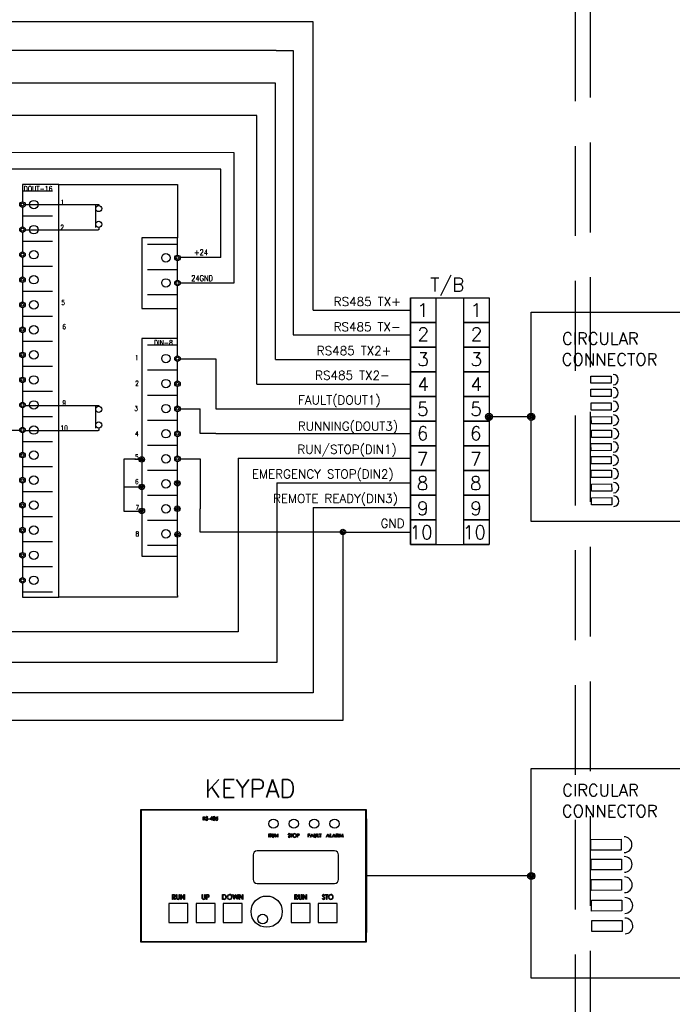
# Model space of a CAD drawing. Extents: x -3704 to -2863, y -418 to 164.
# Tile 3 of 7: x -3601 to -3455, y -201 to 18. Entities that reach past the tile are written whole.
import ezdxf
from ezdxf.enums import TextEntityAlignment as Align

# ---------------------------------------------------------------- set-up
doc = ezdxf.new("R2010")
doc.units = 0
doc.header["$MEASUREMENT"] = 0
doc.linetypes.add('HIDDEN', pattern=[0.375, 0.25, -0.125])
doc.layers.add('COMMENTS', color=3, linetype='Continuous')
doc.layers.add('외형선', color=7, linetype='Continuous')
doc.styles.add('ACANSTS', font='romans.shx', dxfattribs={"bigfont": 'whgtxt.shx'})
doc.styles.add('Single', font='romans.shx', dxfattribs={"width": 0.8, "bigfont": 'whgtxt.shx'})

msp = doc.modelspace()

# ---------------------------------------------------------------- linework, layer by layer
at = {"linetype": 'Continuous'}
for p, q in [((-3535.47, 17.45), (-3630.42, 17.45)), ((-3535.47, 4.45), (-3535.47, 17.45)), ((-3543.68, 11.04), (-3630.42, 11.04)), ((-3543.68, 11.04), (-3539.91, 11.04)), ((-3539.91, 11.04), (-3539.91, -52.26)), ((-3535.47, -46.76), (-3535.47, 4.45)), ((-3543.83, 3.81), (-3630.62, 3.81)), ((-3543.83, -57.75), (-3543.83, 3.81)), ((-3548.03, -3.46), (-3630.48, -3.46)), ((-3548.03, -63.25), (-3548.03, -3.46)), ((-3553.06, -11.71), (-3630.24, -11.69)), ((-3553.06, -40.66), (-3553.06, -11.71)), ((-3556.04, -15.39), (-3620.87, -15.39)), ((-3556.04, -35.08), (-3556.04, -15.39)), ((-3556.04, -40.66), (-3553.06, -40.66)), ((-3513.78, -44.02), (-3496.23, -44.02)), ((-3513.78, -44.02), (-3513.78, -98.96)), ((-3496.21, -44.02), (-3496.21, -98.96)), ((-3535.47, -46.76), (-3513.78, -46.76)), ((-3539.91, -52.26), (-3513.78, -52.26)), ((-3565.06, -57.58), (-3557.15, -57.58)), ((-3557.15, -57.58), (-3557.15, -68.74)), ((-3543.83, -57.75), (-3513.78, -57.75)), ((-3548.03, -63.25), (-3513.78, -63.25)), ((-3548.03, -63.25), (-3548.03, -63.25)), ((-3565.06, -68.74), (-3560.59, -68.74)), ((-3560.59, -74.24), (-3560.59, -68.74)), ((-3557.15, -68.74), (-3513.78, -68.74)), ((-3486.83, -70.53), (-3496.21, -70.53)), ((-3557.15, -74.24), (-3560.59, -74.24)), ((-3560.59, -74.24), (-3560.59, -74.24)), ((-3557.15, -74.24), (-3513.78, -74.24)), ((-3575.15, -79.98), (-3577.62, -79.98)), ((-3577.62, -79.98), (-3577.62, -86.15)), ((-3575.15, -79.98), (-3573.64, -79.98)), ((-3565.06, -79.88), (-3560.59, -79.88)), ((-3560.59, -79.88), (-3560.59, -85.39)), ((-3552.17, -79.73), (-3513.78, -79.73)), ((-3552.17, -79.73), (-3552.17, -118.39)), ((-3560.59, -85.39), (-3560.59, -90.99)), ((-3543.55, -85.23), (-3513.78, -85.23)), ((-3543.55, -85.23), (-3543.55, -125.25)), ((-3577.62, -86.15), (-3573.64, -86.15)), ((-3577.62, -86.15), (-3577.62, -91.52)), ((-3577.62, -91.52), (-3573.64, -91.52)), ((-3560.59, -96.21), (-3560.59, -90.99)), ((-3535.47, -90.72), (-3513.78, -90.72)), ((-3535.47, -90.72), (-3535.47, -131.96)), ((-3528.8, -96.21), (-3560.59, -96.21)), ((-3528.8, -96.21), (-3513.78, -96.21)), ((-3528.8, -96.21), (-3528.8, -138.18)), ((-3513.78, -98.96), (-3496.21, -98.96)), ((-3552.17, -118.39), (-3630.04, -118.39)), ((-3543.55, -125.25), (-3630.04, -125.25)), ((-3535.47, -131.96), (-3630.04, -131.96)), ((-3528.8, -138.18), (-3630.06, -138.18)), ((-3523.54, -160.09), (-3523.54, -185.4)), ((-3486.84, -172.78), (-3523.54, -172.74))]:
    msp.add_line(p, q, dxfattribs=at)
at = {"color": 3}
for p, q in [((-3592.14, -18.77), (-3565.68, -18.77)), ((-3565.68, -18.77), (-3565.68, -30.66)), ((-3565.68, -110.29), (-3565.68, -101.53)), ((-3565.68, -110.7), (-3592.14, -110.7))]:
    msp.add_line(p, q, dxfattribs=at)
for p, q in [((-3593.54, -20.3), (-3600.22, -20.3)), ((-3599.61, -23.27), (-3583.23, -23.27)), ((-3583.9, -28.36), (-3583.9, -23.49)), ((-3583.23, -23.27), (-3583.21, -23.47)), ((-3583.2, -23.47), (-3583.2, -23.47)), ((-3593.54, -25.88), (-3600.22, -25.88)), ((-3583.21, -28.34), (-3583.21, -28.85)), ((-3599.61, -28.85), (-3583.33, -28.85)), ((-3583.21, -28.85), (-3583.33, -28.85)), ((-3593.54, -31.45), (-3600.22, -31.45)), ((-3565.69, -32.18), (-3572.38, -32.18)), ((-3556.04, -35.08), (-3564.94, -35.08)), ((-3593.54, -37.03), (-3600.22, -37.03)), ((-3565.69, -37.76), (-3572.38, -37.76)), ((-3564.94, -40.69), (-3556.04, -40.66)), ((-3593.54, -42.61), (-3600.22, -42.61)), ((-3565.69, -43.34), (-3572.38, -43.34)), ((-3593.54, -48.19), (-3600.22, -48.19)), ((-3593.54, -53.77), (-3600.22, -53.77)), ((-3565.69, -54.6), (-3572.38, -54.6)), ((-3593.54, -59.35), (-3600.22, -59.35)), ((-3593.54, -59.35), (-3600.22, -59.35)), ((-3565.69, -60.17), (-3572.38, -60.17)), ((-3593.54, -64.92), (-3600.22, -64.92)), ((-3565.69, -65.75), (-3572.38, -65.75)), ((-3599.61, -67.97), (-3583.23, -67.97)), ((-3583.23, -67.97), (-3583.21, -68.17)), ((-3583.9, -73.05), (-3583.9, -68.19)), ((-3583.2, -68.17), (-3583.2, -68.17)), ((-3593.54, -70.5), (-3600.22, -70.5)), ((-3565.69, -71.33), (-3572.38, -71.33)), ((-3630.16, -73.5), (-3600.84, -73.47)), ((-3599.61, -73.54), (-3583.34, -73.54)), ((-3583.21, -73.54), (-3583.34, -73.54)), ((-3583.21, -73.03), (-3583.21, -73.54)), ((-3593.54, -76.08), (-3600.22, -76.08)), ((-3593.54, -76.08), (-3600.22, -76.08)), ((-3565.69, -76.91), (-3572.38, -76.91)), ((-3593.54, -81.66), (-3600.22, -81.66)), ((-3565.69, -82.49), (-3572.38, -82.49)), ((-3593.54, -87.24), (-3600.22, -87.24)), ((-3565.69, -88.06), (-3572.38, -88.06)), ((-3593.54, -92.81), (-3600.22, -92.81)), ((-3565.69, -93.64), (-3572.38, -93.64)), ((-3565.69, -93.64), (-3572.38, -93.64)), ((-3593.54, -98.39), (-3600.22, -98.39)), ((-3593.54, -98.39), (-3600.22, -98.39)), ((-3565.69, -99.22), (-3572.38, -99.22)), ((-3593.54, -103.97), (-3600.22, -103.97)), ((-3593.54, -109.55), (-3600.22, -109.55)), ((-3565.68, -110.29), (-3565.68, -110.7))]:
    msp.add_line(p, q)
at = {"linetype": 'HIDDEN', "ltscale": 80}
for points in [[(-3604.41, 109.75), (-3477.08, 109.75), (-3477.08, -239.45), (-3604.41, -239.45)], [(-3473.61, 109.75), (-2935.98, 109.75), (-2935.98, -239.45), (-3473.61, -239.45)]]:
    msp.add_lwpolyline(points, close=True, dxfattribs=at)
at = {"color": 3}
for points in [[(-3600.22, -107.56), (-3600.22, -110.7), (-3592.14, -110.7), (-3592.14, -18.77), (-3600.22, -18.77), (-3600.22, -22.65)], [(-3600.22, -23.88), (-3600.22, -28.23)], [(-3600.22, -29.46), (-3600.22, -33.81)], [(-3565.69, -34.53), (-3565.69, -30.66), (-3573.64, -30.66), (-3573.64, -46.37), (-3565.69, -46.37), (-3565.69, -41.34)], [(-3600.22, -35.04), (-3600.22, -39.39)], [(-3565.69, -40.11), (-3565.69, -35.76)], [(-3600.22, -40.62), (-3600.22, -44.96)], [(-3565.69, -56.96), (-3565.69, -41.34)], [(-3600.22, -46.2), (-3600.22, -50.54)], [(-3600.22, -51.77), (-3600.22, -56.12)], [(-3565.69, -56.96), (-3565.69, -53.07), (-3573.64, -53.07), (-3573.64, -101.53), (-3565.69, -101.53), (-3565.69, -80.49)], [(-3600.22, -57.35), (-3600.22, -61.7)], [(-3565.69, -62.54), (-3565.69, -58.19)], [(-3600.22, -62.93), (-3600.22, -67.28)], [(-3565.69, -68.12), (-3565.69, -63.77)], [(-3600.22, -68.51), (-3600.22, -72.86)], [(-3565.69, -73.7), (-3565.69, -69.35)], [(-3600.22, -74.09), (-3600.22, -78.43)], [(-3565.69, -79.26), (-3565.69, -74.93)], [(-3600.22, -79.67), (-3600.22, -84.01)], [(-3600.22, -85.24), (-3600.22, -89.59)], [(-3600.22, -90.82), (-3600.22, -95.17)], [(-3600.22, -96.4), (-3600.22, -100.75)], [(-3600.22, -101.98), (-3600.22, -106.32)]]:
    msp.add_lwpolyline(points, dxfattribs=at)
for points in [[(-3600.22, -23.88), (-3600.22, -28.23)], [(-3600.22, -29.46), (-3600.22, -33.81)], [(-3600.22, -35.04), (-3600.22, -39.39)], [(-3565.69, -40.11), (-3565.69, -35.76)], [(-3600.22, -40.62), (-3600.22, -44.96)], [(-3600.22, -46.2), (-3600.22, -50.54)], [(-3600.22, -51.77), (-3600.22, -56.12)], [(-3600.22, -57.35), (-3600.22, -61.7)], [(-3565.69, -62.54), (-3565.69, -58.19)], [(-3600.22, -62.93), (-3600.22, -67.28)], [(-3565.69, -68.12), (-3565.69, -63.77)], [(-3600.22, -68.51), (-3600.22, -72.86)], [(-3565.69, -73.7), (-3565.69, -69.35)], [(-3600.22, -74.09), (-3600.22, -78.43)], [(-3565.69, -79.26), (-3565.69, -74.93)], [(-3600.22, -79.67), (-3600.22, -84.01)], [(-3600.22, -85.24), (-3600.22, -89.59)], [(-3600.22, -90.82), (-3600.22, -95.17)], [(-3600.22, -96.4), (-3600.22, -100.75)], [(-3600.22, -101.98), (-3600.22, -106.32)]]:
    msp.add_lwpolyline(points)
at = {"linetype": 'Continuous'}
for points in [[(-3513.74, -44.02), (-3508.08, -44.02), (-3508.08, -49.51), (-3513.74, -49.51)], [(-3501.88, -44.02), (-3496.21, -44.02), (-3496.21, -49.51), (-3501.88, -49.51)], [(-3513.74, -49.51), (-3508.08, -49.51), (-3508.08, -55.01), (-3513.74, -55.01)], [(-3501.88, -49.51), (-3496.21, -49.51), (-3496.21, -55.01), (-3501.88, -55.01)], [(-3513.74, -55.01), (-3508.08, -55.01), (-3508.08, -60.5), (-3513.74, -60.5)], [(-3501.88, -55.01), (-3496.21, -55.01), (-3496.21, -60.5), (-3501.88, -60.5)], [(-3513.74, -60.5), (-3508.08, -60.5), (-3508.08, -65.99), (-3513.74, -65.99)], [(-3501.88, -60.5), (-3496.21, -60.5), (-3496.21, -65.99), (-3501.88, -65.99)], [(-3473.56, -61.47), (-3469.06, -61.44), (-3469.05, -63.05), (-3473.55, -63.07)], [(-3473.54, -64.39), (-3469.04, -64.37), (-3469.03, -65.98), (-3473.53, -66)], [(-3513.74, -65.99), (-3508.08, -65.99), (-3508.08, -71.49), (-3513.74, -71.49)], [(-3501.88, -65.99), (-3496.21, -65.99), (-3496.21, -71.49), (-3501.88, -71.49)], [(-3473.52, -67.42), (-3469.01, -67.4), (-3469.01, -69.01), (-3473.51, -69.03)], [(-3513.74, -71.49), (-3508.08, -71.49), (-3508.08, -76.98), (-3513.74, -76.98)], [(-3501.88, -71.49), (-3496.21, -71.49), (-3496.21, -76.98), (-3501.88, -76.98)], [(-3473.46, -70.5), (-3468.96, -70.47), (-3468.95, -72.08), (-3473.45, -72.1)], [(-3473.44, -73.53), (-3468.94, -73.5), (-3468.93, -75.11), (-3473.43, -75.13)], [(-3473.53, -76.48), (-3469.03, -76.45), (-3469.02, -78.06), (-3473.52, -78.08)], [(-3513.74, -76.98), (-3508.08, -76.98), (-3508.08, -82.48), (-3513.74, -82.48)], [(-3501.88, -76.98), (-3496.21, -76.98), (-3496.21, -82.48), (-3501.88, -82.48)], [(-3473.51, -79.4), (-3469, -79.38), (-3469, -80.99), (-3473.5, -81.01)], [(-3513.74, -82.48), (-3508.08, -82.48), (-3508.08, -87.97), (-3513.74, -87.97)], [(-3501.88, -82.48), (-3496.21, -82.48), (-3496.21, -87.97), (-3501.88, -87.97)], [(-3473.49, -82.43), (-3468.98, -82.41), (-3468.97, -84.02), (-3473.48, -84.04)], [(-3473.43, -85.51), (-3468.93, -85.48), (-3468.92, -87.09), (-3473.42, -87.11)], [(-3513.74, -87.97), (-3508.08, -87.97), (-3508.08, -93.47), (-3513.74, -93.47)], [(-3501.88, -87.97), (-3496.21, -87.97), (-3496.21, -93.47), (-3501.88, -93.47)], [(-3473.41, -88.54), (-3468.9, -88.51), (-3468.9, -90.12), (-3473.4, -90.14)], [(-3513.74, -93.47), (-3508.08, -93.47), (-3508.08, -98.96), (-3513.74, -98.96)], [(-3501.88, -93.47), (-3496.21, -93.47), (-3496.21, -98.96), (-3501.88, -98.96)], [(-3473.55, -164.64), (-3466.8, -164.61), (-3466.79, -167.01), (-3473.54, -167.05)], [(-3473.52, -169.03), (-3466.77, -169), (-3466.75, -171.41), (-3473.51, -171.44)], [(-3473.49, -173.58), (-3466.73, -173.54), (-3466.72, -175.95), (-3473.48, -175.99)], [(-3473.4, -178.19), (-3466.65, -178.15), (-3466.63, -180.56), (-3473.39, -180.6)], [(-3473.37, -182.73), (-3466.62, -182.7), (-3466.6, -185.11), (-3473.36, -185.14)]]:
    msp.add_lwpolyline(points, close=True, dxfattribs=at)
at = {"color": 4, "linetype": 'Continuous'}
for points in [[(-3486.83, -47.2), (-3451.84, -47.21), (-3451.84, -93.86), (-3486.83, -93.86)], [(-3486.84, -148.88), (-3451.84, -148.88), (-3451.85, -195.54), (-3486.84, -195.54)]]:
    msp.add_lwpolyline(points, close=True, dxfattribs=at)
at = {"ltscale": 0.1}
for centre, radius in [((-3600.22, -23.27), 0.616), ((-3600.22, -23.27), 0.328), ((-3600.22, -28.85), 0.616), ((-3600.22, -28.85), 0.328), ((-3600.22, -34.42), 0.616), ((-3600.22, -34.42), 0.328), ((-3565.68, -35.14), 0.616), ((-3565.68, -35.14), 0.328), ((-3600.22, -40), 0.616), ((-3600.22, -40), 0.328), ((-3565.68, -40.72), 0.616), ((-3565.68, -40.72), 0.328), ((-3600.22, -45.58), 0.616), ((-3600.22, -45.58), 0.328), ((-3600.22, -51.16), 0.616), ((-3600.22, -51.16), 0.328), ((-3600.22, -56.74), 0.616), ((-3600.22, -56.74), 0.328), ((-3565.68, -57.58), 0.616), ((-3565.68, -57.58), 0.328), ((-3600.22, -62.31), 0.616), ((-3600.22, -62.31), 0.328), ((-3565.68, -63.16), 0.616), ((-3565.68, -63.16), 0.328), ((-3600.22, -67.89), 0.616), ((-3600.22, -67.89), 0.328), ((-3565.68, -68.74), 0.616), ((-3565.68, -68.74), 0.328), ((-3600.22, -73.47), 0.616), ((-3600.22, -73.47), 0.328), ((-3565.68, -74.32), 0.616), ((-3565.68, -74.32), 0.328), ((-3600.22, -79.05), 0.616), ((-3600.22, -79.05), 0.328), ((-3573.64, -80.01), 0.616), ((-3573.64, -80.01), 0.328), ((-3565.68, -79.88), 0.616), ((-3565.68, -79.88), 0.328), ((-3600.22, -84.63), 0.616), ((-3600.22, -84.63), 0.328), ((-3565.69, -85.33), 0.616), ((-3565.69, -85.33), 0.328), ((-3573.64, -86.14), 0.616), ((-3573.64, -86.14), 0.328), ((-3600.22, -90.21), 0.616), ((-3600.22, -90.21), 0.328), ((-3573.62, -91.49), 0.616), ((-3573.62, -91.49), 0.328), ((-3565.71, -91), 0.616), ((-3565.71, -91), 0.328), ((-3600.22, -95.78), 0.616), ((-3600.22, -95.78), 0.328), ((-3565.65, -96.71), 0.616), ((-3565.65, -96.71), 0.328), ((-3528.81, -96.18), 0.616), ((-3528.81, -96.18), 0.328), ((-3600.22, -101.36), 0.616), ((-3600.22, -101.36), 0.328), ((-3600.22, -106.94), 0.616), ((-3600.22, -106.94), 0.328)]:
    msp.add_circle(centre, radius, dxfattribs=at)
for centre in [(-3597.67, -23.27), (-3597.67, -28.85), (-3597.67, -34.42), (-3568.24, -35.14), (-3597.67, -40), (-3568.24, -40.72), (-3597.67, -45.58), (-3597.67, -51.16), (-3597.67, -56.74), (-3568.24, -57.56), (-3597.67, -62.31), (-3568.24, -63.14), (-3597.67, -67.89), (-3568.24, -68.71), (-3597.67, -73.47), (-3568.24, -74.29), (-3597.67, -79.05), (-3568.24, -79.87), (-3597.67, -84.63), (-3568.24, -85.45), (-3597.67, -90.21), (-3568.24, -91.03), (-3597.67, -95.78), (-3568.24, -96.6), (-3597.67, -101.36), (-3597.67, -106.94)]:
    msp.add_circle(centre, 0.946)
at = {"color": 0}
for centre in [(-3583.21, -24.15), (-3583.21, -27.65), (-3583.21, -68.85), (-3583.21, -72.35)]:
    msp.add_circle(centre, 0.683, dxfattribs=at)
at = {"color": 4}
for centre, radius in [((-3496.26, -70.54), 0.796), ((-3496.26, -70.54), 0.522), ((-3486.84, -70.52), 0.796), ((-3486.84, -70.52), 0.522), ((-3496.26, -70.54), 0.263), ((-3486.84, -70.52), 0.263), ((-3486.84, -172.78), 0.796), ((-3486.84, -172.78), 0.522), ((-3486.84, -172.78), 0.263)]:
    msp.add_circle(centre, radius, dxfattribs=at)
at = {"linetype": 'Continuous'}
for centre, radius in [((-3468.62, -62.24), 1.16), ((-3468.6, -65.17), 1.16), ((-3468.58, -68.2), 1.16), ((-3468.52, -71.28), 1.16), ((-3468.5, -74.3), 1.16), ((-3468.59, -77.25), 1.16), ((-3468.57, -80.18), 1.16), ((-3468.55, -83.21), 1.16), ((-3468.49, -86.29), 1.16), ((-3468.47, -89.31), 1.16), ((-3466.15, -165.81), 1.75), ((-3466.11, -170.2), 1.75), ((-3466.08, -174.74), 1.75), ((-3465.99, -179.35), 1.75), ((-3465.96, -183.9), 1.75)]:
    msp.add_arc(centre, radius, 270.3, 90.3, dxfattribs=at)
at = {"layer": '외형선'}
for p, q in [((-3573.93, -158.06), (-3573.93, -187.42)), ((-3523.54, -158.06), (-3573.93, -158.06)), ((-3573.83, -187.42), (-3573.83, -158.06)), ((-3523.71, -158.11), (-3573.76, -158.11)), ((-3573.76, -158.11), (-3573.76, -187.38)), ((-3562.87, -158.06), (-3562.87, -158.11)), ((-3561.35, -158.11), (-3561.35, -158.06)), ((-3560.75, -158.06), (-3560.75, -158.11)), ((-3559.95, -159.58), (-3559.79, -159.58)), ((-3559.95, -160.38), (-3559.95, -159.58)), ((-3559.88, -159.66), (-3559.88, -159.93)), ((-3559.73, -159.66), (-3559.88, -159.66)), ((-3559.88, -159.93), (-3559.73, -159.93)), ((-3559.88, -160.01), (-3559.88, -160.38)), ((-3559.82, -160.01), (-3559.88, -160.01)), ((-3559.53, -160.38), (-3559.82, -160.01)), ((-3559.73, -160.01), (-3559.44, -160.38)), ((-3558.89, -159.69), (-3558.96, -159.74)), ((-3558.79, -160.03), (-3558.48, -160.03)), ((-3558.79, -160.11), (-3558.79, -160.03)), ((-3558.48, -160.03), (-3558.48, -160.11)), ((-3558.42, -160.19), (-3557.98, -159.56)), ((-3558.04, -159.76), (-3558.28, -160.11)), ((-3558.04, -160.11), (-3558.04, -159.76)), ((-3557.98, -159.56), (-3557.97, -159.56)), ((-3557.97, -159.56), (-3557.97, -160.11)), ((-3557.1, -159.98), (-3557.01, -159.58)), ((-3557.01, -159.58), (-3556.69, -159.58)), ((-3556.96, -159.66), (-3557, -159.87)), ((-3556.69, -159.66), (-3556.96, -159.66)), ((-3556.69, -159.58), (-3556.69, -159.66)), ((-3555.91, -158.06), (-3555.91, -158.11)), ((-3555.3, -158.06), (-3555.3, -158.11)), ((-3553.79, -158.11), (-3553.79, -158.06)), ((-3523.71, -187.38), (-3523.71, -158.11)), ((-3523.64, -158.06), (-3523.64, -187.42)), ((-3523.54, -187.42), (-3523.54, -158.06)), ((-3559.88, -160.38), (-3559.95, -160.38)), ((-3559.44, -160.38), (-3559.53, -160.38)), ((-3559.35, -160.22), (-3559.29, -160.18)), ((-3558.48, -160.11), (-3558.79, -160.11)), ((-3558.04, -160.19), (-3558.42, -160.19)), ((-3558.28, -160.11), (-3558.04, -160.11)), ((-3558.04, -160.38), (-3558.04, -160.19)), ((-3557.97, -160.38), (-3558.04, -160.38)), ((-3557.97, -160.11), (-3557.88, -160.11)), ((-3557.97, -160.19), (-3557.97, -160.38)), ((-3557.88, -160.19), (-3557.97, -160.19)), ((-3557.88, -160.11), (-3557.88, -160.19)), ((-3557.18, -160.17), (-3557.11, -160.17)), ((-3545.29, -163.36), (-3545.13, -163.36)), ((-3545.29, -164.16), (-3545.29, -163.36)), ((-3545.22, -164.16), (-3545.29, -164.16)), ((-3545.22, -163.44), (-3545.22, -163.71)), ((-3545.07, -163.44), (-3545.22, -163.44)), ((-3545.22, -163.71), (-3545.07, -163.71)), ((-3545.22, -163.79), (-3545.22, -164.16)), ((-3545.16, -163.79), (-3545.22, -163.79)), ((-3544.87, -164.16), (-3545.16, -163.79)), ((-3545.07, -163.79), (-3544.78, -164.16)), ((-3544.78, -164.16), (-3544.87, -164.16)), ((-3544.62, -163.36), (-3544.54, -163.36)), ((-3544.62, -163.84), (-3544.62, -163.36)), ((-3544.54, -163.36), (-3544.54, -163.84)), ((-3544.17, -163.84), (-3544.17, -163.36)), ((-3544.17, -163.36), (-3544.1, -163.36)), ((-3544.1, -163.36), (-3544.1, -163.84)), ((-3543.9, -163.36), (-3543.88, -163.36)), ((-3543.9, -164.16), (-3543.9, -163.36)), ((-3543.82, -164.16), (-3543.9, -164.16)), ((-3543.88, -163.36), (-3543.35, -163.99)), ((-3543.82, -163.53), (-3543.82, -164.16)), ((-3543.3, -164.16), (-3543.82, -163.53)), ((-3543.35, -163.36), (-3543.28, -163.36)), ((-3543.35, -163.99), (-3543.35, -163.36)), ((-3543.28, -164.16), (-3543.3, -164.16)), ((-3543.28, -163.36), (-3543.28, -164.16)), ((-3541.04, -164.01), (-3540.97, -163.97)), ((-3540.58, -163.47), (-3540.64, -163.52)), ((-3540.5, -163.36), (-3540.08, -163.36)), ((-3540.5, -163.44), (-3540.5, -163.36)), ((-3540.32, -163.44), (-3540.5, -163.44)), ((-3540.32, -164.16), (-3540.32, -163.44)), ((-3540.25, -164.16), (-3540.32, -164.16)), ((-3540.25, -163.44), (-3540.25, -164.16)), ((-3540.08, -163.44), (-3540.25, -163.44)), ((-3540.08, -163.36), (-3540.08, -163.44)), ((-3538.99, -163.36), (-3538.83, -163.36)), ((-3538.99, -164.16), (-3538.99, -163.36)), ((-3538.92, -164.16), (-3538.99, -164.16)), ((-3538.77, -163.44), (-3538.92, -163.44)), ((-3538.92, -163.44), (-3538.92, -163.71)), ((-3538.92, -163.71), (-3538.78, -163.71)), ((-3538.92, -163.79), (-3538.92, -164.16)), ((-3538.86, -163.79), (-3538.92, -163.79)), ((-3536.59, -163.36), (-3536.2, -163.36)), ((-3536.59, -164.16), (-3536.59, -163.36)), ((-3536.52, -164.16), (-3536.59, -164.16)), ((-3536.52, -163.44), (-3536.52, -163.69)), ((-3536.2, -163.44), (-3536.52, -163.44)), ((-3536.52, -163.69), (-3536.2, -163.69)), ((-3536.2, -163.77), (-3536.52, -163.77)), ((-3536.52, -163.77), (-3536.52, -164.16)), ((-3536.2, -163.36), (-3536.2, -163.44)), ((-3536.2, -163.69), (-3536.2, -163.77)), ((-3536.12, -164.16), (-3535.74, -163.36)), ((-3536.04, -164.16), (-3536.12, -164.16)), ((-3535.92, -163.9), (-3536.04, -164.16)), ((-3535.55, -163.9), (-3535.92, -163.9)), ((-3535.73, -163.52), (-3535.88, -163.82)), ((-3535.88, -163.82), (-3535.59, -163.82)), ((-3535.74, -163.36), (-3535.73, -163.36)), ((-3535.73, -163.36), (-3535.36, -164.16)), ((-3535.59, -163.82), (-3535.73, -163.52)), ((-3535.44, -164.16), (-3535.55, -163.9)), ((-3535.36, -164.16), (-3535.44, -164.16)), ((-3535.21, -163.36), (-3535.14, -163.36)), ((-3535.21, -163.84), (-3535.21, -163.36)), ((-3535.14, -163.36), (-3535.14, -163.84)), ((-3534.77, -163.36), (-3534.7, -163.36)), ((-3534.77, -163.84), (-3534.77, -163.36)), ((-3534.7, -163.36), (-3534.7, -163.84)), ((-3534.5, -163.36), (-3534.42, -163.36)), ((-3534.5, -164.16), (-3534.5, -163.36)), ((-3534.12, -164.16), (-3534.5, -164.16)), ((-3534.42, -163.36), (-3534.42, -164.08)), ((-3534.42, -164.08), (-3534.12, -164.08)), ((-3534.12, -164.08), (-3534.12, -164.16)), ((-3534.07, -163.36), (-3533.65, -163.36)), ((-3534.07, -163.44), (-3534.07, -163.36)), ((-3533.9, -163.44), (-3534.07, -163.44)), ((-3533.9, -164.16), (-3533.9, -163.44)), ((-3533.83, -164.16), (-3533.9, -164.16)), ((-3533.65, -163.44), (-3533.83, -163.44)), ((-3533.83, -163.44), (-3533.83, -164.16)), ((-3533.65, -163.36), (-3533.65, -163.44)), ((-3532.57, -164.16), (-3532.19, -163.36)), ((-3532.49, -164.16), (-3532.57, -164.16)), ((-3532.37, -163.9), (-3532.49, -164.16)), ((-3532.01, -163.9), (-3532.37, -163.9)), ((-3532.19, -163.52), (-3532.33, -163.82)), ((-3532.33, -163.82), (-3532.05, -163.82)), ((-3532.19, -163.36), (-3532.18, -163.36)), ((-3532.05, -163.82), (-3532.19, -163.52)), ((-3532.18, -163.36), (-3531.81, -164.16)), ((-3531.89, -164.16), (-3532.01, -163.9)), ((-3531.81, -164.16), (-3531.89, -164.16)), ((-3531.67, -163.36), (-3531.6, -163.36)), ((-3531.67, -164.16), (-3531.67, -163.36)), ((-3531.29, -164.16), (-3531.67, -164.16)), ((-3531.6, -163.36), (-3531.6, -164.08)), ((-3531.6, -164.08), (-3531.29, -164.08)), ((-3531.29, -164.08), (-3531.29, -164.16)), ((-3531.22, -164.16), (-3530.84, -163.36)), ((-3531.14, -164.16), (-3531.22, -164.16)), ((-3531.02, -163.9), (-3531.14, -164.16)), ((-3530.65, -163.9), (-3531.02, -163.9)), ((-3530.83, -163.52), (-3530.98, -163.82)), ((-3530.98, -163.82), (-3530.69, -163.82)), ((-3530.84, -163.36), (-3530.83, -163.36)), ((-3530.83, -163.36), (-3530.46, -164.16)), ((-3530.69, -163.82), (-3530.83, -163.52)), ((-3530.53, -164.16), (-3530.65, -163.9)), ((-3530.46, -164.16), (-3530.53, -164.16)), ((-3530.31, -163.36), (-3530.15, -163.36)), ((-3530.31, -164.16), (-3530.31, -163.36)), ((-3530.24, -164.16), (-3530.31, -164.16)), ((-3530.09, -163.44), (-3530.24, -163.44)), ((-3530.24, -163.44), (-3530.24, -163.71)), ((-3530.24, -163.71), (-3530.09, -163.71)), ((-3530.24, -163.79), (-3530.24, -164.16)), ((-3530.18, -163.79), (-3530.24, -163.79)), ((-3529.89, -164.16), (-3530.18, -163.79)), ((-3530.09, -163.79), (-3529.8, -164.16)), ((-3529.8, -164.16), (-3529.89, -164.16)), ((-3529.68, -164.16), (-3529.57, -163.36)), ((-3529.6, -164.16), (-3529.68, -164.16)), ((-3529.53, -163.58), (-3529.6, -164.16)), ((-3529.57, -163.36), (-3529.56, -163.36)), ((-3529.56, -163.36), (-3529.23, -164.02)), ((-3529.24, -164.16), (-3529.53, -163.58)), ((-3529.22, -164.16), (-3529.24, -164.16)), ((-3529.23, -164.02), (-3528.9, -163.36)), ((-3528.93, -163.58), (-3529.22, -164.16)), ((-3528.85, -164.16), (-3528.93, -163.58)), ((-3528.9, -163.36), (-3528.89, -163.36)), ((-3528.89, -163.36), (-3528.78, -164.16)), ((-3528.78, -164.16), (-3528.85, -164.16)), ((-3548.83, -168.1), (-3548.83, -173.54)), ((-3530.67, -167.19), (-3547.92, -167.19)), ((-3529.76, -173.54), (-3529.76, -168.1)), ((-3547.92, -174.45), (-3530.67, -174.45)), ((-3566.8, -176.93), (-3566.59, -176.93)), ((-3566.8, -177.99), (-3566.8, -176.93)), ((-3566.71, -177.04), (-3566.71, -177.39)), ((-3566.51, -177.04), (-3566.71, -177.04)), ((-3566.71, -177.39), (-3566.52, -177.4)), ((-3566.71, -177.5), (-3566.71, -177.99)), ((-3566.63, -177.5), (-3566.71, -177.5)), ((-3566.24, -177.99), (-3566.63, -177.5)), ((-3566.52, -177.5), (-3566.13, -177.99)), ((-3565.91, -177.57), (-3565.91, -176.93)), ((-3565.91, -176.93), (-3565.81, -176.93)), ((-3565.81, -176.93), (-3565.81, -177.57)), ((-3565.32, -176.93), (-3565.23, -176.93)), ((-3565.32, -177.57), (-3565.32, -176.93)), ((-3565.23, -176.93), (-3565.23, -177.57)), ((-3564.96, -176.93), (-3564.94, -176.93)), ((-3564.96, -177.99), (-3564.96, -176.93)), ((-3564.94, -176.93), (-3564.24, -177.77)), ((-3564.86, -177.16), (-3564.86, -177.99)), ((-3564.16, -177.99), (-3564.86, -177.16)), ((-3564.24, -177.77), (-3564.24, -176.93)), ((-3564.24, -176.93), (-3564.14, -176.93)), ((-3564.14, -176.93), (-3564.14, -177.99)), ((-3560.19, -177.57), (-3560.19, -176.93)), ((-3560.19, -176.93), (-3560.1, -176.93)), ((-3560.1, -176.93), (-3560.1, -177.57)), ((-3559.61, -176.93), (-3559.52, -176.93)), ((-3559.61, -177.57), (-3559.61, -176.93)), ((-3559.52, -176.93), (-3559.52, -177.57)), ((-3559.24, -176.93), (-3559.04, -176.93)), ((-3559.24, -177.99), (-3559.24, -176.93)), ((-3559.15, -177.04), (-3559.15, -177.39)), ((-3558.96, -177.04), (-3559.15, -177.04)), ((-3559.15, -177.39), (-3558.96, -177.4)), ((-3559.15, -177.5), (-3559.15, -177.99)), ((-3559.07, -177.5), (-3559.15, -177.5)), ((-3555.64, -176.93), (-3555.42, -176.93)), ((-3555.64, -177.99), (-3555.64, -176.93)), ((-3555.47, -177.04), (-3555.54, -177.04)), ((-3555.54, -177.04), (-3555.54, -177.88)), ((-3553.34, -176.93), (-3553.24, -176.93)), ((-3553.06, -177.99), (-3553.34, -176.93)), ((-3553.24, -176.93), (-3553.03, -177.71)), ((-3552.72, -177.18), (-3553.04, -177.99)), ((-3553.03, -177.71), (-3552.73, -176.93)), ((-3552.73, -176.93), (-3552.71, -176.93)), ((-3552.4, -177.99), (-3552.72, -177.18)), ((-3552.71, -176.93), (-3552.41, -177.7)), ((-3552.41, -177.7), (-3552.2, -176.93)), ((-3552.1, -176.93), (-3552.39, -177.99)), ((-3552.2, -176.93), (-3552.1, -176.93)), ((-3551.91, -176.93), (-3551.89, -176.93)), ((-3551.91, -177.99), (-3551.91, -176.93)), ((-3551.89, -176.93), (-3551.19, -177.77)), ((-3551.82, -177.16), (-3551.82, -177.99)), ((-3551.12, -177.99), (-3551.82, -177.16)), ((-3551.19, -176.93), (-3551.1, -176.93)), ((-3551.19, -177.77), (-3551.19, -176.93)), ((-3551.1, -176.93), (-3551.1, -177.99)), ((-3539.56, -177.99), (-3539.56, -176.93)), ((-3539.56, -176.93), (-3539.35, -176.93)), ((-3539.47, -177.04), (-3539.47, -177.39)), ((-3539.27, -177.04), (-3539.47, -177.04)), ((-3539.47, -177.39), (-3539.28, -177.4)), ((-3539.47, -177.5), (-3539.47, -177.99)), ((-3539.39, -177.5), (-3539.47, -177.5)), ((-3539, -177.99), (-3539.39, -177.5)), ((-3539.27, -177.5), (-3538.89, -177.99)), ((-3538.67, -177.57), (-3538.67, -176.93)), ((-3538.67, -176.93), (-3538.57, -176.93)), ((-3538.57, -176.93), (-3538.57, -177.57)), ((-3538.08, -177.57), (-3538.08, -176.93)), ((-3538.08, -176.93), (-3537.99, -176.93)), ((-3537.99, -176.93), (-3537.99, -177.57)), ((-3537.72, -177.99), (-3537.72, -176.93)), ((-3537.72, -176.93), (-3537.7, -176.93)), ((-3537.7, -176.93), (-3537, -177.77)), ((-3537.62, -177.16), (-3537.62, -177.99)), ((-3536.92, -177.99), (-3537.62, -177.16)), ((-3537, -176.93), (-3536.9, -176.93)), ((-3537, -177.77), (-3537, -176.93)), ((-3536.9, -176.93), (-3536.9, -177.99)), ((-3532.84, -177.09), (-3532.92, -177.15)), ((-3532.73, -177.04), (-3532.73, -176.93)), ((-3532.73, -176.93), (-3532.17, -176.93)), ((-3532.5, -177.04), (-3532.73, -177.04)), ((-3532.5, -177.99), (-3532.5, -177.04)), ((-3532.17, -177.04), (-3532.4, -177.04)), ((-3532.4, -177.04), (-3532.4, -177.99)), ((-3532.17, -176.93), (-3532.17, -177.04)), ((-3563.36, -178.9), (-3567.59, -178.9)), ((-3567.59, -178.9), (-3567.59, -183.14)), ((-3566.71, -177.99), (-3566.8, -177.99)), ((-3566.13, -177.99), (-3566.24, -177.99)), ((-3564.86, -177.99), (-3564.96, -177.99)), ((-3564.14, -177.99), (-3564.16, -177.99)), ((-3563.36, -183.14), (-3563.36, -178.9)), ((-3557.3, -178.9), (-3561.54, -178.9)), ((-3561.54, -178.9), (-3561.54, -183.14)), ((-3559.15, -177.99), (-3559.24, -177.99)), ((-3557.3, -183.14), (-3557.3, -178.9)), ((-3555.31, -177.99), (-3555.64, -177.99)), ((-3555.54, -177.88), (-3555.42, -177.88)), ((-3551.25, -178.9), (-3555.49, -178.9)), ((-3555.49, -178.9), (-3555.49, -183.14)), ((-3553.04, -177.99), (-3553.06, -177.99)), ((-3552.39, -177.99), (-3552.4, -177.99)), ((-3551.82, -177.99), (-3551.91, -177.99)), ((-3551.25, -183.14), (-3551.25, -178.9)), ((-3551.1, -177.99), (-3551.12, -177.99)), ((-3540.35, -178.9), (-3540.35, -183.14)), ((-3536.11, -178.9), (-3540.35, -178.9)), ((-3539.47, -177.99), (-3539.56, -177.99)), ((-3538.89, -177.99), (-3539, -177.99)), ((-3537.62, -177.99), (-3537.72, -177.99)), ((-3536.9, -177.99), (-3536.92, -177.99)), ((-3536.11, -183.14), (-3536.11, -178.9)), ((-3534.3, -178.9), (-3534.3, -183.14)), ((-3530.06, -178.9), (-3534.3, -178.9)), ((-3533.45, -177.79), (-3533.36, -177.73)), ((-3532.4, -177.99), (-3532.5, -177.99)), ((-3530.06, -183.14), (-3530.06, -178.9)), ((-3567.59, -183.14), (-3563.36, -183.14)), ((-3561.54, -183.14), (-3557.3, -183.14)), ((-3555.49, -183.14), (-3551.25, -183.14)), ((-3540.35, -183.14), (-3536.11, -183.14)), ((-3534.3, -183.14), (-3530.06, -183.14)), ((-3573.93, -187.42), (-3523.54, -187.42)), ((-3573.76, -187.38), (-3523.71, -187.38))]:
    msp.add_line(p, q, dxfattribs=at)
at = {"layer": '외형선', "flags": 128}
for points in [[(-3559.79, -159.58), (-3559.69, -159.58), (-3559.61, -159.59)], [(-3559.52, -159.79), (-3559.52, -159.76), (-3559.54, -159.72), (-3559.56, -159.7), (-3559.59, -159.68), (-3559.73, -159.66)], [(-3559.73, -159.93), (-3559.59, -159.91), (-3559.56, -159.89), (-3559.54, -159.86), (-3559.52, -159.79)], [(-3559.45, -159.79), (-3559.46, -159.86), (-3559.5, -159.93), (-3559.56, -159.98), (-3559.73, -160.01)], [(-3559.26, -159.86), (-3559.29, -159.8), (-3559.3, -159.74)], [(-3559.13, -159.97), (-3559.2, -159.92), (-3559.26, -159.86)], [(-3559.18, -159.84), (-3559.12, -159.89), (-3559.07, -159.92)], [(-3558.98, -160.1), (-3559.06, -160.02), (-3559.13, -159.97)], [(-3557.65, -159.93), (-3557.74, -159.85), (-3557.76, -159.81), (-3557.76, -159.76)], [(-3557.37, -159.76), (-3557.39, -159.7), (-3557.44, -159.66), (-3557.53, -159.64)], [(-3557.41, -159.93), (-3557.29, -160.03), (-3557.27, -160.08), (-3557.26, -160.14)], [(-3556.92, -159.94), (-3557.02, -159.95), (-3557.1, -159.98)], [(-3557, -159.87), (-3556.95, -159.86), (-3556.91, -159.85)], [(-3559.29, -160.18), (-3559.21, -160.28), (-3559.16, -160.31), (-3559.11, -160.32)], [(-3558.95, -160.18), (-3558.96, -160.13), (-3558.98, -160.1)], [(-3557.73, -160.15), (-3557.71, -160.23), (-3557.65, -160.29), (-3557.53, -160.32)], [(-3557.32, -160.31), (-3557.43, -160.38), (-3557.53, -160.4)], [(-3557.26, -160.14), (-3557.28, -160.24), (-3557.32, -160.31)], [(-3545.13, -163.36), (-3545.03, -163.36), (-3544.95, -163.37)], [(-3544.86, -163.57), (-3544.87, -163.54), (-3544.88, -163.51), (-3544.9, -163.48), (-3544.93, -163.46), (-3545.07, -163.44)], [(-3545.07, -163.71), (-3544.93, -163.69), (-3544.9, -163.67), (-3544.88, -163.64), (-3544.86, -163.57)], [(-3544.79, -163.57), (-3544.8, -163.65), (-3544.84, -163.71), (-3544.9, -163.76), (-3545.07, -163.79)], [(-3544.6, -164.01), (-3544.61, -163.92), (-3544.62, -163.84)], [(-3544.54, -163.84), (-3544.54, -163.9), (-3544.54, -163.95)], [(-3544.54, -163.95), (-3544.52, -164.02), (-3544.47, -164.07), (-3544.35, -164.1)], [(-3544.1, -163.84), (-3544.11, -163.98), (-3544.17, -164.1), (-3544.25, -164.16), (-3544.35, -164.18)], [(-3544.18, -163.96), (-3544.17, -163.89), (-3544.17, -163.84)], [(-3540.94, -163.65), (-3540.98, -163.58), (-3540.99, -163.53)], [(-3540.97, -163.97), (-3540.89, -164.07), (-3540.85, -164.09), (-3540.8, -164.1)], [(-3540.81, -163.76), (-3540.89, -163.7), (-3540.94, -163.65)], [(-3540.86, -163.63), (-3540.8, -163.67), (-3540.76, -163.71)], [(-3540.67, -163.88), (-3540.75, -163.81), (-3540.81, -163.76)], [(-3540.64, -163.96), (-3540.65, -163.92), (-3540.67, -163.88)], [(-3538.65, -163.78), (-3538.77, -163.79), (-3538.86, -163.79)], [(-3538.83, -163.36), (-3538.73, -163.36), (-3538.65, -163.37)], [(-3538.78, -163.71), (-3538.64, -163.69), (-3538.61, -163.67), (-3538.58, -163.64), (-3538.57, -163.57)], [(-3538.57, -163.57), (-3538.58, -163.51), (-3538.61, -163.48), (-3538.63, -163.46), (-3538.77, -163.44)], [(-3535.2, -164.01), (-3535.21, -163.92), (-3535.21, -163.84)], [(-3535.14, -163.84), (-3535.14, -163.9), (-3535.14, -163.95)], [(-3535.14, -163.95), (-3535.12, -164.02), (-3535.06, -164.07), (-3534.95, -164.1)], [(-3534.7, -163.84), (-3534.71, -163.98), (-3534.77, -164.1), (-3534.85, -164.16), (-3534.95, -164.18)], [(-3534.78, -163.96), (-3534.77, -163.89), (-3534.77, -163.84)], [(-3530.15, -163.36), (-3530.05, -163.36), (-3529.97, -163.37)], [(-3529.88, -163.57), (-3529.89, -163.54), (-3529.9, -163.51), (-3529.92, -163.48), (-3529.95, -163.46), (-3530.09, -163.44)], [(-3530.09, -163.71), (-3529.95, -163.69), (-3529.92, -163.67), (-3529.9, -163.64), (-3529.88, -163.57)], [(-3529.81, -163.57), (-3529.82, -163.65), (-3529.86, -163.71), (-3529.92, -163.76), (-3530.09, -163.79)], [(-3566.59, -176.93), (-3566.46, -176.94), (-3566.35, -176.95)], [(-3566.52, -177.4), (-3566.33, -177.37), (-3566.29, -177.34), (-3566.26, -177.31), (-3566.23, -177.22)], [(-3566.14, -177.22), (-3566.16, -177.32), (-3566.21, -177.4), (-3566.28, -177.46), (-3566.52, -177.5)], [(-3566.23, -177.22), (-3566.24, -177.17), (-3566.26, -177.13), (-3566.29, -177.09), (-3566.33, -177.07), (-3566.51, -177.04)], [(-3565.89, -177.8), (-3565.91, -177.67), (-3565.91, -177.57)], [(-3565.81, -177.57), (-3565.81, -177.65), (-3565.81, -177.71)], [(-3565.23, -177.57), (-3565.24, -177.75), (-3565.31, -177.91), (-3565.42, -177.99), (-3565.56, -178.02)], [(-3565.34, -177.73), (-3565.33, -177.64), (-3565.32, -177.57)], [(-3560.18, -177.8), (-3560.19, -177.67), (-3560.19, -177.57)], [(-3560.1, -177.57), (-3560.1, -177.65), (-3560.1, -177.71)], [(-3559.52, -177.57), (-3559.53, -177.75), (-3559.6, -177.91), (-3559.71, -177.99), (-3559.84, -178.02)], [(-3559.62, -177.73), (-3559.61, -177.64), (-3559.61, -177.57)], [(-3558.8, -177.49), (-3558.95, -177.5), (-3559.07, -177.5)], [(-3559.04, -176.93), (-3558.9, -176.94), (-3558.79, -176.95)], [(-3558.69, -177.22), (-3558.71, -177.13), (-3558.74, -177.1), (-3558.78, -177.07), (-3558.96, -177.04)], [(-3558.96, -177.4), (-3558.78, -177.37), (-3558.74, -177.34), (-3558.71, -177.31), (-3558.69, -177.22)], [(-3555.14, -177.07), (-3555.32, -177.05), (-3555.47, -177.04)], [(-3555.42, -176.93), (-3555.23, -176.94), (-3555.09, -176.97)], [(-3539.35, -176.93), (-3539.22, -176.94), (-3539.11, -176.95)], [(-3539.28, -177.4), (-3539.09, -177.37), (-3539.05, -177.34), (-3539.02, -177.31), (-3538.99, -177.22)], [(-3538.99, -177.22), (-3539, -177.17), (-3539.02, -177.13), (-3539.05, -177.09), (-3539.09, -177.07), (-3539.27, -177.04)], [(-3538.9, -177.22), (-3538.91, -177.32), (-3538.96, -177.4), (-3539.04, -177.46), (-3539.27, -177.5)], [(-3538.65, -177.8), (-3538.67, -177.67), (-3538.67, -177.57)], [(-3538.57, -177.57), (-3538.57, -177.65), (-3538.57, -177.71)], [(-3537.99, -177.57), (-3538, -177.75), (-3538.07, -177.91), (-3538.18, -177.99), (-3538.32, -178.02)], [(-3538.09, -177.73), (-3538.09, -177.64), (-3538.08, -177.57)], [(-3533.32, -177.31), (-3533.37, -177.23), (-3533.38, -177.15)], [(-3533.15, -177.46), (-3533.25, -177.38), (-3533.32, -177.31)], [(-3533.22, -177.29), (-3533.14, -177.35), (-3533.07, -177.39)], [(-3532.96, -177.63), (-3533.06, -177.53), (-3533.15, -177.46)], [(-3565.81, -177.71), (-3565.78, -177.8), (-3565.71, -177.87), (-3565.56, -177.91)], [(-3560.1, -177.71), (-3560.07, -177.8), (-3560, -177.87), (-3559.85, -177.91)], [(-3555.42, -177.88), (-3555.25, -177.88), (-3555.12, -177.86)], [(-3538.57, -177.71), (-3538.54, -177.8), (-3538.47, -177.87), (-3538.32, -177.91)], [(-3533.36, -177.73), (-3533.25, -177.87), (-3533.19, -177.9), (-3533.13, -177.91)], [(-3532.92, -177.73), (-3532.93, -177.67), (-3532.96, -177.63)]]:
    msp.add_lwpolyline(points, dxfattribs=at)
at = {"layer": '외형선'}
for centre, radius in [((-3544.29, -161.13), 1.03), ((-3539.75, -161.13), 1.03), ((-3535.21, -161.13), 1.03), ((-3530.67, -161.13), 1.03), ((-3545.8, -180.72), 3.48), ((-3546.69, -182.37), 1.06)]:
    msp.add_circle(centre, radius, dxfattribs=at)
for centre, radius, start, end in [((-3559.65, -159.78), 0.202, 358.392, 78.5079), ((-3559.11, -159.74), 0.189, 87.6119, 179.2788), ((-3559.12, -159.74), 0.107, 84.2814, 177.3316), ((-3559.1, -159.73), 0.136, 181.8364, 232.213), ((-3559.12, -159.81), 0.255, 27.8666, 87.2744), ((-3559.13, -159.83), 0.197, 28.352, 85.0854), ((-3559.2, -160.22), 0.322, 6.3666, 65.8905), ((-3557.56, -160.16), 0.24, 109.965, 178.5245), ((-3557.54, -159.78), 0.224, 87.1631, 175.2475), ((-3557.54, -160.17), 0.19, 85.6145, 175.8543), ((-3557.55, -159.78), 0.142, 82.9388, 173.2425), ((-3557.54, -159.74), 0.155, 188.4151, 273.0554), ((-3557.52, -159.77), 0.218, 2.6657, 92.4859), ((-3557.52, -159.75), 0.148, 266.4985, 354.5298), ((-3557.52, -160.16), 0.187, 5.5567, 93.0016), ((-3557.49, -159.76), 0.184, 292.5131, 359.125), ((-3556.9, -160.11), 0.177, 359.9108, 95.1546), ((-3556.9, -160.1), 0.249, 356.9519, 90.831), ((-3559.1, -160.13), 0.27, 200.5245, 268.0649), ((-3559.11, -160.17), 0.223, 268.5047, 358.4011), ((-3559.1, -160.17), 0.146, 265.4164, 356.3045), ((-3557.55, -160.15), 0.251, 180.7426, 274.5044), ((-3557.51, -160.13), 0.182, 264.0805, 356.5683), ((-3556.93, -160.15), 0.245, 184.5595, 269.9341), ((-3556.93, -160.14), 0.174, 190.0309, 271.6913), ((-3556.93, -160.12), 0.2, 269.117, 0.8379), ((-3556.93, -160.13), 0.272, 268.3641, 2.2252), ((-3544.99, -163.57), 0.202, 358.3918, 78.5073), ((-3544.37, -163.94), 0.246, 198.1038, 273.8577), ((-3544.35, -163.92), 0.177, 269.6183, 346.4182), ((-3540.79, -163.91), 0.27, 200.5249, 268.0647), ((-3540.8, -163.53), 0.189, 87.6127, 179.278), ((-3540.81, -163.53), 0.107, 84.282, 177.3322), ((-3540.78, -163.52), 0.136, 181.8368, 232.2136), ((-3540.82, -163.62), 0.197, 28.352, 85.0854), ((-3540.79, -163.95), 0.146, 265.4155, 356.306), ((-3540.79, -163.96), 0.223, 268.5049, 358.4011), ((-3540.8, -163.59), 0.255, 27.8668, 87.2744), ((-3540.89, -164), 0.322, 6.3667, 65.8907), ((-3539.58, -163.76), 0.417, 90.1485, 181.0329), ((-3539.58, -163.77), 0.415, 179.6161, 271.0406), ((-3539.58, -163.76), 0.342, 89.1435, 179.9501), ((-3539.58, -163.76), 0.339, 180.5024, 271.4891), ((-3539.57, -163.75), 0.415, 359.2064, 91.5317), ((-3539.57, -163.76), 0.343, 0.7936, 91.2606), ((-3539.56, -163.76), 0.339, 267.9955, 0.113), ((-3539.57, -163.77), 0.415, 269.3798, 0.8387), ((-3538.69, -163.57), 0.2, 357.6085, 76.5942), ((-3538.69, -163.58), 0.198, 281.1076, 2.55), ((-3534.97, -163.94), 0.246, 198.1036, 273.8578), ((-3534.95, -163.92), 0.177, 269.6181, 346.4184), ((-3530.01, -163.57), 0.202, 358.3916, 78.5075), ((-3547.92, -168.1), 0.908, 90, 180), ((-3530.67, -168.1), 0.908, 0, 90), ((-3547.92, -173.54), 0.908, 180, 270), ((-3530.67, -173.54), 0.908, 270, 0), ((-3566.41, -177.21), 0.267, 358.3907, 78.5082), ((-3558.85, -177.23), 0.262, 281.1077, 2.5496), ((-3558.86, -177.21), 0.264, 357.6087, 76.5943), ((-3555.25, -177.51), 0.487, 263.5713, 3.7609), ((-3555.26, -177.45), 0.396, 356.2376, 72.9678), ((-3555.23, -177.5), 0.372, 288.1682, 4.3047), ((-3555.26, -177.44), 0.498, 355.4914, 69.1107), ((-3554.05, -177.46), 0.552, 90.1482, 181.0331), ((-3554.05, -177.47), 0.549, 179.6162, 271.0406), ((-3554.06, -177.47), 0.453, 89.1434, 179.9501), ((-3554.06, -177.46), 0.448, 180.5023, 271.489), ((-3554.04, -177.45), 0.549, 359.2063, 91.5317), ((-3554.04, -177.47), 0.454, 0.7935, 91.2606), ((-3554.03, -177.46), 0.448, 267.9958, 0.1127), ((-3554.04, -177.47), 0.549, 269.3799, 0.8388), ((-3539.17, -177.21), 0.267, 358.3915, 78.5078), ((-3533.13, -177.16), 0.251, 87.6124, 179.2784), ((-3533.14, -177.16), 0.141, 84.2817, 177.3322), ((-3533.11, -177.14), 0.181, 181.8372, 232.2131), ((-3533.14, -177.26), 0.243, 26.0567, 87.3808), ((-3533.14, -177.24), 0.337, 27.8671, 87.2742), ((-3533.25, -177.78), 0.426, 6.3668, 65.8907), ((-3531.51, -177.46), 0.552, 90.1485, 181.0329), ((-3531.52, -177.47), 0.549, 179.6162, 271.0406), ((-3531.52, -177.47), 0.453, 89.1434, 179.9501), ((-3531.52, -177.46), 0.448, 180.5025, 271.4888), ((-3531.5, -177.45), 0.549, 359.2064, 91.5318), ((-3531.5, -177.47), 0.454, 0.7935, 91.2606), ((-3531.49, -177.46), 0.448, 267.9958, 0.1128), ((-3531.5, -177.47), 0.549, 269.3799, 0.8387), ((-3565.58, -177.7), 0.325, 198.1034, 273.8576), ((-3565.56, -177.68), 0.234, 269.6188, 346.4178), ((-3559.87, -177.7), 0.325, 198.1037, 273.8577), ((-3559.85, -177.68), 0.234, 269.6175, 346.4191), ((-3538.34, -177.7), 0.325, 198.1035, 273.8577), ((-3538.32, -177.68), 0.234, 269.6182, 346.4185), ((-3533.11, -177.66), 0.357, 200.5251, 268.0646), ((-3533.12, -177.72), 0.295, 268.505, 358.401), ((-3533.11, -177.72), 0.193, 265.4164, 356.3053)]:
    msp.add_arc(centre, radius, start, end, dxfattribs=at)

# ---------------------------------------------------------------- texts
at = {"style": 'Single', "width": 0.8}
for s, height, p in [('DOUT-16', 1.144, (-3599.94, -20.3)), ('+24', 1.283, (-3561.96, -34.56)), ('24GND', 1.283, (-3562.6, -40.31)), ('DIN-8', 1.144, (-3570.93, -54.6))]:
    msp.add_text(s, height=height, dxfattribs=at).set_placement(p)
at = {"lineweight": -3, "style": 'Single', "width": 0.8}
for s, height, p in [('1', 1.06, (-3591.32, -23.27)), ('2', 1.06, (-3591.37, -28.85)), ('5', 1.06, (-3591.15, -45.61)), ('6', 1.06, (-3590.93, -50.98)), ('1', 1.06, (-3574.74, -57.88)), ('2', 1.06, (-3574.7, -63.6)), ('9', 1.06, (-3590.93, -67.97)), ('3', 1.06, (-3574.88, -69.21)), ('10', 1.056, (-3590.93, -73.54)), ('4', 1.06, (-3574.74, -74.84)), ('5', 1.06, (-3574.74, -79.98)), ('6', 1.06, (-3574.74, -85.49)), ('7', 1.06, (-3574.61, -91.26)), ('8', 1.06, (-3574.63, -97.14))]:
    msp.add_text(s, height=height, dxfattribs=at).set_placement(p, align=Align.CENTER)
at = {"layer": 'COMMENTS', "color": 3, "style": 'ACANSTS'}
for s, height, p in [('T/B', 3, (-3509.36, -42.59)), ('RS485 TX+', 1.95, (-3530.85, -45.84)), ('1', 3, (-3512.26, -48.26)), ('1', 3, (-3500.39, -48.26)), ('RS485 TX-', 1.95, (-3530.88, -51.47)), ('2', 3, (-3512.19, -53.64)), ('2', 3, (-3500.32, -53.64)), ('CIRCULAR', 2.675, (-3479.98, -54.45)), ('RS485 TX2+', 1.95, (-3534.63, -56.77)), ('3', 3, (-3512.24, -59.21)), ('3', 3, (-3500.37, -59.21)), ('CONNECTOR', 2.675, (-3480.05, -59.07)), ('RS485 TX2-', 1.95, (-3535, -62.26)), ('4', 3, (-3512.23, -64.77)), ('4', 3, (-3500.36, -64.77)), ('FAULT(DOUT1)', 1.95, (-3538.8, -67.76)), ('5', 3, (-3512.29, -70.3)), ('5', 3, (-3500.42, -70.3)), ('RUNNING(DOUT3)', 1.95, (-3538.84, -73.59)), ('6', 3, (-3512.35, -75.7)), ('6', 3, (-3500.49, -75.7)), ('RUN/STOP(DIN1)', 1.95, (-3538.96, -78.75)), ('7', 3, (-3512.35, -81.42)), ('7', 3, (-3500.49, -81.42)), ('EMERGENCY STOP(DIN2)', 1.95, (-3549.09, -84.24)), ('8', 3, (-3512.35, -86.82)), ('8', 3, (-3500.49, -86.82)), ('REMOTE READY(DIN3)', 1.95, (-3544.38, -89.7)), ('9', 3, (-3512.29, -92.41)), ('9', 3, (-3500.42, -92.41)), ('GND', 1.95, (-3520.42, -95.23)), ('10', 3, (-3513.96, -97.74)), ('10', 3, (-3502.09, -97.74)), ('KEYPAD', 4, (-3559.58, -155.31)), ('CIRCULAR', 2.675, (-3479.95, -155.03)), ('CONNECTOR', 2.675, (-3480.02, -159.65))]:
    msp.add_text(s, height=height, dxfattribs=at).set_placement(p)

doc.saveas('drawing.dxf')
